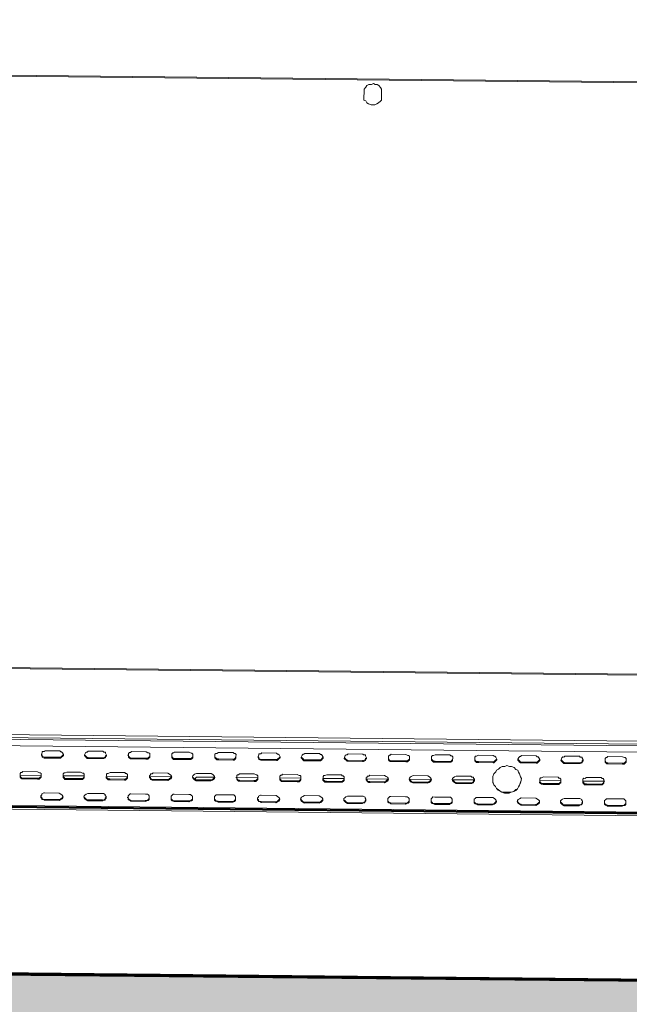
# Model space of a CAD drawing. Header units: metres. Extents: x 779 to 7046, y -512 to 9570.
# Tile 146 of 256: x 2478.591 to 2479.154, y -218.694 to -217.785. Entities that reach past the tile are written whole.
import ezdxf

# ---------------------------------------------------------------- set-up
doc = ezdxf.new("R2010")
doc.units = ezdxf.units.M
doc.linetypes.add('CIĄGłA', pattern=[0])
doc.layers.add('BK_Beton', color=2, linetype='Continuous', lineweight=15)
doc.layers.add('PDF _Geometria', color=7, linetype='Continuous')

# ---------------------------------------------------------------- blocks, each defined once
blk = doc.blocks.new('DYSTRYBUTOR WAYNE HELIX 4 PRODUKTY')
at = {"layer": 'PDF _Geometria', "lineweight": 9}
for points in [[(297.546, 43.216), (297.631, 43.216), (297.715, 43.216), (297.8, 43.216), (298.394, 43.216), (298.394, 43.301), (298.479, 43.301), (298.648, 43.301), (298.733, 43.301), (408.386, 43.301), (408.386, 49.407)], [(408.47, -17.589), (408.555, -17.674), (408.64, -17.759), (408.725, -17.759), (408.81, -17.759), (408.81, -11.399), (408.81, -11.483), (408.725, -11.483), (408.555, -11.483), (408.386, -11.483), (408.555, -11.483), (408.64, -11.483), (408.64, -11.399), (408.725, -11.399), (408.81, -11.399), (408.81, -11.314), (408.725, -11.399), (408.555, -11.399), (408.386, -11.399), (298.733, -11.399), (298.733, 43.216), (408.386, 43.216), (408.386, -11.399)], [(354.365, 42.368), (354.28, 42.537), (354.111, 42.707), (353.941, 42.792), (353.771, 42.792), (353.602, 42.877), (353.432, 42.792), (353.178, 42.792), (353.008, 42.707), (352.923, 42.537), (352.754, 42.368)], [(352.754, 42.368), (352.754, 41.35)], [(354.365, 41.35), (354.365, 42.368)], [(352.754, 41.35), (352.923, 41.265), (353.008, 41.096), (353.178, 41.011), (353.432, 40.926), (353.602, 40.926), (353.771, 40.926), (353.941, 41.011), (354.111, 41.096), (354.28, 41.265), (354.365, 41.35)], [(298.733, -11.483), (408.386, -11.483), (408.386, -17.589), (408.47, -17.674), (408.555, -17.759), (408.64, -17.844), (408.725, -17.844), (298.479, -17.844)], [(234.281, -18.607), (234.281, -24.119), (249.546, -24.119), (249.546, -24.034), (251.073, -24.034), (251.073, -24.119), (313.574, -24.119), (313.574, -24.034), (315.1, -24.034), (315.1, -24.119), (391.34, -24.119), (391.34, -24.034), (392.782, -24.034), (392.782, -24.119), (408.894, -24.119), (408.894, -18.607), (234.281, -18.607), (234.281, -18.522), (234.281, -18.437), (234.281, -18.353), (234.281, -18.268), (234.281, -18.183), (234.281, -18.098)], [(408.894, -18.013), (408.81, -18.013), (297.546, -18.013)], [(408.81, -17.759), (408.64, -17.759), (408.555, -17.674), (408.386, -17.589), (298.733, -17.589), (298.563, -17.674), (298.479, -17.759), (298.394, -17.759), (298.479, -17.759), (298.563, -17.759), (298.648, -17.674), (298.648, -17.589)], [(323.92, -19.031), (323.835, -19.116), (323.666, -19.116), (323.666, -19.201), (323.581, -19.37), (323.581, -19.455), (323.666, -19.54), (323.666, -19.625), (323.835, -19.709), (323.92, -19.709)], [(325.277, -19.031), (323.92, -19.031)], [(325.277, -19.709), (325.362, -19.709), (325.447, -19.625), (325.531, -19.54), (325.616, -19.455), (325.616, -19.37), (325.531, -19.201), (325.447, -19.116), (325.362, -19.116), (325.277, -19.031)], [(327.906, -19.031), (327.821, -19.116), (327.736, -19.116), (327.651, -19.201), (327.567, -19.37), (327.567, -19.455), (327.651, -19.54), (327.736, -19.625), (327.821, -19.709), (327.906, -19.709)], [(329.263, -19.031), (327.906, -19.031)], [(329.263, -19.709), (329.348, -19.709), (329.517, -19.625), (329.517, -19.54), (329.602, -19.455), (329.602, -19.37), (329.517, -19.201), (329.517, -19.116), (329.348, -19.116), (329.263, -19.031)], [(331.892, -19.031), (331.807, -19.116), (331.722, -19.116), (331.637, -19.201), (331.637, -19.37), (331.637, -19.455), (331.637, -19.54), (331.722, -19.625), (331.807, -19.709), (331.892, -19.709)], [(333.249, -19.031), (331.892, -19.031)], [(333.249, -19.709), (333.418, -19.709), (333.503, -19.625), (333.588, -19.54), (333.588, -19.455), (333.588, -19.37), (333.588, -19.201), (333.503, -19.116), (333.418, -19.116), (333.249, -19.031)], [(335.878, -19.031), (335.793, -19.116), (335.708, -19.116), (335.623, -19.201), (335.623, -19.37), (335.623, -19.455), (335.623, -19.54), (335.708, -19.625), (335.793, -19.709), (335.878, -19.709)], [(337.234, -19.031), (335.878, -19.031)], [(337.234, -19.709), (337.404, -19.709), (337.489, -19.625), (337.574, -19.54), (337.574, -19.455), (337.574, -19.37), (337.574, -19.201), (337.489, -19.116), (337.404, -19.116), (337.234, -19.031)], [(339.948, -19.031), (339.779, -19.116), (339.694, -19.116), (339.609, -19.201), (339.609, -19.37), (339.609, -19.455), (339.609, -19.54), (339.694, -19.625), (339.779, -19.709), (339.948, -19.709)], [(341.305, -19.031), (339.948, -19.031)], [(341.305, -19.709), (341.39, -19.709), (341.475, -19.625), (341.559, -19.54), (341.559, -19.455), (341.559, -19.37), (341.559, -19.201), (341.475, -19.116), (341.39, -19.116), (341.305, -19.031)], [(343.934, -19.031), (343.849, -19.116), (343.68, -19.116), (343.68, -19.201), (343.595, -19.37), (343.595, -19.455), (343.68, -19.54), (343.68, -19.625), (343.849, -19.709), (343.934, -19.709)], [(345.291, -19.031), (343.934, -19.031)], [(345.291, -19.709), (345.376, -19.709), (345.46, -19.625), (345.545, -19.54), (345.63, -19.455), (345.63, -19.37), (345.545, -19.201), (345.46, -19.116), (345.376, -19.116), (345.291, -19.031)], [(347.92, -19.031), (347.835, -19.116), (347.75, -19.116), (347.665, -19.201), (347.581, -19.37), (347.581, -19.455), (347.665, -19.54), (347.75, -19.625), (347.835, -19.709), (347.92, -19.709)], [(349.277, -19.031), (347.92, -19.031)], [(349.277, -19.709), (349.361, -19.709), (349.446, -19.625), (349.531, -19.54), (349.616, -19.455), (349.616, -19.37), (349.531, -19.201), (349.446, -19.116), (349.361, -19.116), (349.277, -19.031)], [(351.906, -19.031), (351.821, -19.116), (351.736, -19.116), (351.651, -19.201), (351.566, -19.37), (351.566, -19.455), (351.651, -19.54), (351.736, -19.625), (351.821, -19.709), (351.906, -19.709)], [(353.262, -19.031), (351.906, -19.031)], [(353.262, -19.709), (353.347, -19.709), (353.517, -19.625), (353.517, -19.54), (353.602, -19.455), (353.602, -19.37), (353.517, -19.201), (353.517, -19.116), (353.347, -19.116), (353.262, -19.031)], [(355.891, -19.031), (355.807, -19.116), (355.722, -19.116), (355.637, -19.201), (355.637, -19.37), (355.637, -19.455), (355.637, -19.54), (355.722, -19.625), (355.807, -19.709), (355.891, -19.709)], [(357.248, -19.031), (355.891, -19.031)], [(357.248, -19.709), (357.418, -19.709), (357.503, -19.625), (357.588, -19.54), (357.588, -19.455), (357.588, -19.37), (357.588, -19.201), (357.503, -19.116), (357.418, -19.116), (357.248, -19.031)], [(359.962, -19.031), (359.792, -19.116), (359.708, -19.116), (359.623, -19.201), (359.623, -19.37), (359.623, -19.455), (359.623, -19.54), (359.708, -19.625), (359.792, -19.709), (359.962, -19.709)], [(361.319, -19.031), (359.962, -19.031)], [(361.319, -19.709), (361.404, -19.709), (361.489, -19.625), (361.573, -19.54), (361.573, -19.455), (361.573, -19.37), (361.573, -19.201), (361.489, -19.116), (361.404, -19.116), (361.319, -19.031)], [(363.948, -19.031), (363.778, -19.116), (363.693, -19.116), (363.609, -19.201), (363.609, -19.37), (363.609, -19.455), (363.609, -19.54), (363.693, -19.625), (363.778, -19.709), (363.948, -19.709)], [(365.305, -19.031), (363.948, -19.031)], [(365.305, -19.709), (365.39, -19.709), (365.474, -19.625), (365.559, -19.54), (365.644, -19.455), (365.644, -19.37), (365.559, -19.201), (365.474, -19.116), (365.39, -19.116), (365.305, -19.031)], [(367.934, -19.031), (367.849, -19.116), (367.764, -19.116), (367.679, -19.201), (367.595, -19.37), (367.595, -19.455), (367.679, -19.54), (367.764, -19.625), (367.849, -19.709), (367.934, -19.709)], [(369.291, -19.031), (367.934, -19.031)], [(369.291, -19.709), (369.375, -19.709), (369.46, -19.625), (369.545, -19.54), (369.63, -19.455), (369.63, -19.37), (369.545, -19.201), (369.46, -19.116), (369.375, -19.116), (369.291, -19.031)], [(371.92, -19.031), (371.835, -19.116), (371.75, -19.116), (371.665, -19.201), (371.58, -19.37), (371.58, -19.455), (371.665, -19.54), (371.75, -19.625), (371.835, -19.709), (371.92, -19.709)], [(373.276, -19.031), (371.92, -19.031)], [(373.276, -19.709), (373.361, -19.709), (373.531, -19.625), (373.531, -19.54), (373.616, -19.455), (373.616, -19.37), (373.531, -19.201), (373.531, -19.116), (373.361, -19.116), (373.276, -19.031)], [(375.905, -19.031), (375.821, -19.116), (375.736, -19.116), (375.651, -19.201), (375.651, -19.37), (375.651, -19.455), (375.651, -19.54), (375.736, -19.625), (375.821, -19.709), (375.905, -19.709)], [(377.262, -19.031), (375.905, -19.031)], [(377.262, -19.709), (377.432, -19.709), (377.517, -19.625), (377.601, -19.54), (377.601, -19.455), (377.601, -19.37), (377.601, -19.201), (377.517, -19.116), (377.432, -19.116), (377.262, -19.031)], [(323.581, -19.37), (323.666, -19.455), (323.666, -19.54), (323.835, -19.625), (323.92, -19.625), (323.92, -19.709), (325.277, -19.709), (325.277, -19.625), (325.362, -19.625), (325.447, -19.54), (325.531, -19.455), (325.616, -19.37)], [(325.277, -19.625), (323.92, -19.625)], [(327.567, -19.37), (327.651, -19.455), (327.736, -19.54), (327.821, -19.625), (327.906, -19.625), (327.906, -19.709), (329.263, -19.709), (329.263, -19.625), (329.348, -19.625), (329.517, -19.54), (329.517, -19.455), (329.602, -19.37)], [(329.263, -19.625), (327.906, -19.625)], [(331.552, -19.37), (331.637, -19.37), (331.637, -19.455), (331.722, -19.54), (331.807, -19.625), (331.892, -19.625), (331.892, -19.709), (333.249, -19.709), (333.249, -19.625), (333.418, -19.625), (333.503, -19.54), (333.588, -19.455), (333.588, -19.37)], [(333.249, -19.625), (331.892, -19.625)], [(335.623, -19.37), (335.623, -19.455), (335.708, -19.54), (335.793, -19.625), (335.878, -19.625), (335.878, -19.709), (337.234, -19.709), (337.234, -19.625), (337.404, -19.625), (337.489, -19.54), (337.574, -19.455), (337.574, -19.37)], [(337.234, -19.625), (335.878, -19.625)], [(339.609, -19.37), (339.609, -19.455), (339.694, -19.54), (339.779, -19.625), (339.948, -19.625), (339.948, -19.709), (341.305, -19.709), (341.305, -19.625), (341.39, -19.625), (341.475, -19.54), (341.559, -19.455), (341.559, -19.37)], [(341.305, -19.625), (339.948, -19.625)], [(343.595, -19.37), (343.68, -19.455), (343.68, -19.54), (343.849, -19.625), (343.934, -19.625), (343.934, -19.709), (345.291, -19.709), (345.291, -19.625), (345.376, -19.625), (345.46, -19.54), (345.545, -19.455), (345.63, -19.37)], [(345.291, -19.625), (343.934, -19.625)], [(347.581, -19.37), (347.665, -19.455), (347.75, -19.54), (347.835, -19.625), (347.92, -19.625), (347.92, -19.709), (349.277, -19.709), (349.277, -19.625), (349.361, -19.625), (349.446, -19.54), (349.531, -19.455), (349.616, -19.37)], [(349.277, -19.625), (347.92, -19.625)], [(351.566, -19.37), (351.651, -19.455), (351.736, -19.54), (351.821, -19.625), (351.906, -19.625), (351.906, -19.709), (353.262, -19.709), (353.262, -19.625), (353.347, -19.625), (353.517, -19.54), (353.517, -19.455), (353.602, -19.37)], [(353.262, -19.625), (351.906, -19.625)], [(355.637, -19.37), (355.637, -19.455), (355.722, -19.54), (355.807, -19.625), (355.891, -19.625), (355.891, -19.709), (357.248, -19.709), (357.248, -19.625), (357.418, -19.625), (357.503, -19.54), (357.588, -19.455), (357.588, -19.37)], [(357.248, -19.625), (355.891, -19.625)], [(359.623, -19.37), (359.623, -19.455), (359.708, -19.54), (359.792, -19.625), (359.962, -19.625), (359.962, -19.709), (361.319, -19.709), (361.319, -19.625), (361.404, -19.625), (361.489, -19.54), (361.573, -19.455), (361.573, -19.37)], [(361.319, -19.625), (359.962, -19.625)], [(363.609, -19.37), (363.609, -19.455), (363.694, -19.54), (363.778, -19.625), (363.948, -19.625), (363.948, -19.709), (365.305, -19.709), (365.305, -19.625), (365.39, -19.625), (365.474, -19.54), (365.559, -19.455), (365.644, -19.37)], [(365.305, -19.625), (363.948, -19.625)], [(367.595, -19.37), (367.679, -19.455), (367.764, -19.54), (367.849, -19.625), (367.934, -19.625), (367.934, -19.709), (369.291, -19.709), (369.291, -19.625), (369.375, -19.625), (369.46, -19.54), (369.545, -19.455), (369.63, -19.37)], [(369.291, -19.625), (367.934, -19.625)], [(371.58, -19.37), (371.665, -19.455), (371.75, -19.54), (371.835, -19.625), (371.92, -19.625), (371.92, -19.709), (373.276, -19.709), (373.276, -19.625), (373.361, -19.625), (373.531, -19.54), (373.531, -19.455), (373.616, -19.37)], [(373.276, -19.625), (371.92, -19.625)], [(375.651, -19.37), (375.651, -19.455), (375.736, -19.54), (375.821, -19.625), (375.905, -19.625), (375.905, -19.709), (377.262, -19.709), (377.262, -19.625), (377.432, -19.625), (377.517, -19.54), (377.601, -19.455), (377.601, -19.37)], [(377.262, -19.625), (375.905, -19.625)], [(323.242, -20.981), (321.885, -20.981), (321.8, -21.066), (321.715, -21.066), (321.63, -21.151), (321.63, -21.236), (321.63, -21.405), (321.63, -21.49), (321.715, -21.575), (321.8, -21.66), (321.885, -21.66)], [(323.242, -21.575), (321.885, -21.575)], [(323.242, -21.66), (323.411, -21.66), (323.496, -21.575), (323.581, -21.49), (323.581, -21.405), (323.581, -21.236), (323.581, -21.151), (323.496, -21.066), (323.411, -21.066), (323.242, -20.981)], [(325.955, -20.981), (325.786, -21.066), (325.701, -21.066), (325.616, -21.151), (325.616, -21.236), (325.616, -21.405), (325.616, -21.49), (325.701, -21.575), (325.786, -21.66), (325.955, -21.66)], [(327.227, -20.981), (325.955, -20.981)], [(327.227, -21.575), (325.955, -21.575)], [(327.227, -21.66), (327.397, -21.66), (327.482, -21.575), (327.567, -21.49), (327.567, -21.405), (327.567, -21.236), (327.567, -21.151), (327.482, -21.066), (327.397, -21.066), (327.227, -20.981)], [(331.298, -21.66), (331.298, -21.575), (331.383, -21.575), (331.468, -21.49), (331.552, -21.405), (331.552, -21.321), (329.602, -21.321), (329.602, -21.405), (329.687, -21.49), (329.772, -21.575), (329.941, -21.575), (329.941, -21.66), (331.298, -21.66), (331.383, -21.66), (331.468, -21.575), (331.552, -21.49), (331.552, -21.405), (331.552, -21.236), (331.552, -21.151), (331.468, -21.066), (331.383, -21.066), (331.298, -20.981)], [(329.941, -20.981), (329.772, -21.066), (329.687, -21.066), (329.602, -21.151), (329.602, -21.236), (329.602, -21.405), (329.602, -21.49), (329.687, -21.575), (329.772, -21.66), (329.941, -21.66)], [(331.298, -20.981), (329.941, -20.981)], [(331.298, -21.575), (329.941, -21.575)], [(333.927, -20.981), (333.842, -21.066), (333.673, -21.066), (333.673, -21.151), (333.588, -21.236), (333.588, -21.405), (333.673, -21.49), (333.673, -21.575), (333.842, -21.66), (333.927, -21.66)], [(335.284, -20.981), (333.927, -20.981)], [(335.284, -21.575), (333.927, -21.575)], [(337.574, -21.321), (337.658, -21.405), (337.743, -21.49), (337.828, -21.575), (337.913, -21.575), (337.913, -21.66), (339.27, -21.66), (339.27, -21.575), (339.355, -21.575), (339.439, -21.49), (339.524, -21.405), (339.609, -21.321), (338.082, -21.321)], [(338.082, -21.321), (337.998, -21.321), (337.913, -21.321), (337.913, -21.405), (337.828, -21.405), (337.828, -21.49), (337.828, -21.575)], [(339.27, -20.981), (337.913, -20.981)], [(339.27, -21.575), (337.913, -21.575)], [(343.256, -20.981), (341.899, -20.981), (341.814, -21.066), (341.729, -21.066), (341.644, -21.151), (341.644, -21.236), (341.644, -21.405), (341.644, -21.49), (341.729, -21.575), (341.814, -21.66), (341.899, -21.66)], [(343.256, -21.575), (341.899, -21.575)], [(343.256, -21.66), (343.425, -21.66), (343.51, -21.575), (343.595, -21.49), (343.595, -21.405), (343.595, -21.236), (343.595, -21.151), (343.51, -21.066), (343.425, -21.066), (343.256, -20.981)], [(345.884, -20.981), (345.8, -21.066), (345.715, -21.066), (345.63, -21.151), (345.63, -21.236), (345.63, -21.405), (345.63, -21.49), (345.715, -21.575), (345.8, -21.66), (345.884, -21.66)], [(347.241, -20.981), (345.884, -20.981)], [(347.241, -21.575), (345.884, -21.575)], [(347.241, -21.66), (347.411, -21.66), (347.496, -21.575), (347.581, -21.49), (347.581, -21.405), (347.581, -21.236), (347.581, -21.151), (347.496, -21.066), (347.411, -21.066), (347.241, -20.981)], [(349.955, -20.981), (349.786, -21.066), (349.701, -21.066), (349.616, -21.151), (349.616, -21.236), (349.616, -21.405), (349.616, -21.49), (349.701, -21.575), (349.786, -21.66), (349.955, -21.66)], [(351.312, -20.981), (349.955, -20.981)], [(351.312, -21.575), (349.955, -21.575)], [(351.312, -21.66), (351.397, -21.66), (351.482, -21.575), (351.566, -21.49), (351.566, -21.405), (351.566, -21.236), (351.566, -21.151), (351.482, -21.066), (351.397, -21.066), (351.312, -20.981)], [(355.298, -20.981), (353.941, -20.981), (353.856, -21.066), (353.687, -21.066), (353.687, -21.151), (353.602, -21.236), (353.602, -21.405), (353.687, -21.49), (353.687, -21.575), (353.856, -21.66), (353.941, -21.66)], [(355.298, -21.575), (353.941, -21.575)], [(359.284, -20.981), (357.927, -20.981)], [(359.284, -21.575), (357.927, -21.575)], [(363.269, -20.981), (361.913, -20.981)], [(363.269, -21.575), (361.913, -21.575)], [(363.269, -21.66), (363.354, -21.66), (363.524, -21.575), (363.524, -21.49), (363.609, -21.405), (363.609, -21.236), (363.524, -21.151), (363.524, -21.066), (363.354, -21.066), (363.269, -20.981)], [(365.305, -21.236), (365.305, -21.321), (365.305, -21.49), (365.39, -21.745), (365.559, -21.914), (365.644, -22.084), (365.814, -22.169), (365.983, -22.338), (366.153, -22.423), (366.407, -22.423), (366.577, -22.423), (366.831, -22.423), (367.001, -22.423), (367.255, -22.338), (367.425, -22.169), (367.595, -22.084), (367.679, -21.914), (367.764, -21.745), (367.849, -21.49), (367.934, -21.321), (367.934, -21.236)], [(371.326, -20.981), (369.969, -20.981), (369.799, -21.066), (369.715, -21.066), (369.63, -21.151), (369.63, -21.236), (369.63, -21.405), (369.63, -21.49), (369.715, -21.575), (369.799, -21.66), (369.969, -21.66)], [(371.326, -21.575), (369.969, -21.575)], [(371.326, -21.66), (371.411, -21.66), (371.496, -21.575), (371.58, -21.49), (371.58, -21.405), (371.58, -21.236), (371.58, -21.151), (371.496, -21.066), (371.411, -21.066), (371.326, -20.981)], [(375.312, -20.981), (373.955, -20.981), (373.785, -21.066), (373.7, -21.066), (373.616, -21.151), (373.616, -21.236), (373.616, -21.405), (373.616, -21.49), (373.7, -21.575), (373.785, -21.66), (373.955, -21.66)], [(375.312, -21.575), (373.955, -21.575)], [(375.312, -21.66), (375.397, -21.66), (375.481, -21.575), (375.566, -21.49), (375.566, -21.405), (375.566, -21.236), (375.566, -21.151), (375.481, -21.066), (375.397, -21.066), (375.312, -20.981)], [(323.92, -22.932), (323.835, -22.932), (323.666, -23.017), (323.666, -23.102), (323.581, -23.186), (323.581, -23.356), (323.666, -23.441), (323.666, -23.526), (323.835, -23.526), (323.92, -23.61)], [(323.581, -23.271), (323.666, -23.356), (323.666, -23.441), (323.835, -23.526), (323.92, -23.526), (323.92, -23.61), (325.277, -23.61), (325.277, -23.526), (325.362, -23.526), (325.447, -23.441), (325.531, -23.356), (325.616, -23.271)], [(325.277, -22.932), (323.92, -22.932)], [(325.277, -23.526), (323.92, -23.526)], [(327.567, -23.271), (327.651, -23.356), (327.736, -23.441), (327.821, -23.526), (327.906, -23.526), (327.906, -23.61), (329.263, -23.61), (329.263, -23.526), (329.348, -23.526), (329.517, -23.441), (329.517, -23.356), (329.602, -23.271)], [(329.263, -22.932), (327.906, -22.932)], [(329.263, -23.526), (327.906, -23.526)], [(329.263, -23.61), (329.348, -23.526), (329.517, -23.526), (329.517, -23.441), (329.602, -23.356), (329.602, -23.186), (329.517, -23.102), (329.517, -23.017), (329.348, -22.932), (329.263, -22.932)], [(331.552, -23.271), (331.637, -23.271), (331.637, -23.356), (331.722, -23.441), (331.807, -23.526), (331.892, -23.526), (331.892, -23.61), (333.249, -23.61), (333.249, -23.526), (333.418, -23.526), (333.503, -23.441), (333.588, -23.356), (333.588, -23.271)], [(333.249, -22.932), (331.892, -22.932), (331.807, -22.932), (331.722, -23.017), (331.637, -23.102), (331.637, -23.186), (331.637, -23.356), (331.637, -23.441), (331.722, -23.526), (331.807, -23.526), (331.892, -23.61)], [(333.249, -23.526), (331.892, -23.526)], [(333.249, -23.61), (333.418, -23.526), (333.503, -23.526), (333.588, -23.441), (333.588, -23.356), (333.588, -23.186), (333.588, -23.102), (333.503, -23.017), (333.418, -22.932), (333.249, -22.932)], [(335.878, -22.932), (335.793, -22.932), (335.708, -23.017), (335.623, -23.102), (335.623, -23.186), (335.623, -23.356), (335.623, -23.441), (335.708, -23.526), (335.793, -23.526), (335.878, -23.61)], [(335.623, -23.271), (335.623, -23.356), (335.708, -23.441), (335.793, -23.526), (335.878, -23.526), (335.878, -23.61), (337.234, -23.61), (337.234, -23.526), (337.404, -23.526), (337.489, -23.441), (337.574, -23.356), (337.574, -23.271)], [(337.234, -22.932), (335.878, -22.932)], [(337.234, -23.526), (335.878, -23.526)], [(337.234, -23.61), (337.404, -23.526), (337.489, -23.526), (337.574, -23.441), (337.574, -23.356), (337.574, -23.186), (337.574, -23.102), (337.489, -23.017), (337.404, -22.932), (337.234, -22.932)], [(339.948, -22.932), (339.779, -22.932), (339.694, -23.017), (339.609, -23.102), (339.609, -23.186), (339.609, -23.356), (339.609, -23.441), (339.694, -23.526), (339.779, -23.526), (339.948, -23.61)], [(339.609, -23.271), (339.609, -23.356), (339.694, -23.441), (339.779, -23.526), (339.948, -23.526), (339.948, -23.61), (341.305, -23.61), (341.305, -23.526), (341.39, -23.526), (341.475, -23.441), (341.559, -23.356), (341.559, -23.271)], [(341.305, -22.932), (339.948, -22.932)], [(341.305, -23.526), (339.948, -23.526)], [(341.305, -23.61), (341.39, -23.526), (341.475, -23.526), (341.559, -23.441), (341.559, -23.356), (341.559, -23.186), (341.559, -23.102), (341.475, -23.017), (341.39, -22.932), (341.305, -22.932)], [(343.934, -22.932), (343.849, -22.932), (343.68, -23.017), (343.68, -23.102), (343.595, -23.186), (343.595, -23.356), (343.68, -23.441), (343.68, -23.526), (343.849, -23.526), (343.934, -23.61)], [(343.595, -23.271), (343.68, -23.356), (343.68, -23.441), (343.849, -23.526), (343.934, -23.526), (343.934, -23.61), (345.291, -23.61), (345.291, -23.526), (345.376, -23.526), (345.46, -23.441), (345.545, -23.356), (345.63, -23.271)], [(345.291, -22.932), (343.934, -22.932)], [(345.291, -23.526), (343.934, -23.526)], [(347.581, -23.271), (347.665, -23.356), (347.75, -23.441), (347.835, -23.526), (347.92, -23.526), (347.92, -23.61), (349.277, -23.61), (349.277, -23.526), (349.361, -23.526), (349.446, -23.441), (349.531, -23.356), (349.616, -23.271)], [(349.277, -22.932), (347.92, -22.932)], [(349.277, -23.526), (347.92, -23.526)], [(351.566, -23.271), (351.651, -23.356), (351.736, -23.441), (351.821, -23.526), (351.906, -23.526), (351.906, -23.61), (353.262, -23.61), (353.262, -23.526), (353.347, -23.526), (353.517, -23.441), (353.517, -23.356), (353.602, -23.271)], [(353.262, -22.932), (351.906, -22.932)], [(353.262, -23.526), (351.906, -23.526)], [(353.262, -23.61), (353.347, -23.526), (353.517, -23.526), (353.517, -23.441), (353.602, -23.356), (353.602, -23.186), (353.517, -23.102), (353.517, -23.017), (353.347, -22.932), (353.262, -22.932)], [(355.891, -22.932), (355.807, -22.932), (355.722, -23.017), (355.637, -23.102), (355.637, -23.186), (355.637, -23.356), (355.637, -23.441), (355.722, -23.526), (355.807, -23.526), (355.891, -23.61)], [(355.637, -23.271), (355.637, -23.356), (355.722, -23.441), (355.807, -23.526), (355.891, -23.526), (355.891, -23.61), (357.248, -23.61), (357.248, -23.526), (357.418, -23.526), (357.503, -23.441), (357.588, -23.356), (357.588, -23.271)], [(357.248, -22.932), (355.891, -22.932)], [(357.248, -23.526), (355.891, -23.526)], [(357.248, -23.61), (357.418, -23.526), (357.503, -23.526), (357.588, -23.441), (357.588, -23.356), (357.588, -23.186), (357.588, -23.102), (357.503, -23.017), (357.418, -22.932), (357.248, -22.932)], [(359.962, -22.932), (359.792, -22.932), (359.708, -23.017), (359.623, -23.102), (359.623, -23.186), (359.623, -23.356), (359.623, -23.441), (359.708, -23.526), (359.792, -23.526), (359.962, -23.61)], [(359.623, -23.271), (359.623, -23.356), (359.708, -23.441), (359.792, -23.526), (359.962, -23.526), (359.962, -23.61), (361.319, -23.61), (361.319, -23.526), (361.404, -23.526), (361.489, -23.441), (361.573, -23.356), (361.573, -23.271)], [(361.319, -22.932), (359.962, -22.932)], [(361.319, -23.526), (359.962, -23.526)], [(361.319, -23.61), (361.404, -23.526), (361.489, -23.526), (361.573, -23.441), (361.573, -23.356), (361.573, -23.186), (361.573, -23.102), (361.489, -23.017), (361.404, -22.932), (361.319, -22.932)], [(365.305, -22.932), (363.948, -22.932), (363.778, -22.932), (363.693, -23.017), (363.609, -23.102), (363.609, -23.186), (363.609, -23.356), (363.609, -23.441), (363.693, -23.526), (363.778, -23.526), (363.948, -23.61)], [(363.609, -23.271), (363.609, -23.356), (363.694, -23.441), (363.778, -23.526), (363.948, -23.526), (363.948, -23.61), (365.305, -23.61), (365.305, -23.526), (365.39, -23.526), (365.474, -23.441), (365.559, -23.356), (365.644, -23.271)], [(365.305, -23.526), (363.948, -23.526)], [(367.595, -23.271), (367.679, -23.356), (367.764, -23.441), (367.849, -23.526), (367.934, -23.526), (367.934, -23.61), (369.291, -23.61), (369.291, -23.526), (369.375, -23.526), (369.46, -23.441), (369.545, -23.356), (369.63, -23.271)], [(369.291, -22.932), (367.934, -22.932)], [(369.291, -23.526), (367.934, -23.526)], [(371.58, -23.271), (371.665, -23.356), (371.75, -23.441), (371.835, -23.526), (371.92, -23.526), (371.92, -23.61), (373.276, -23.61), (373.276, -23.526), (373.361, -23.526), (373.531, -23.441), (373.531, -23.356), (373.616, -23.271)], [(373.276, -22.932), (371.92, -22.932)], [(373.276, -23.526), (371.92, -23.526)], [(373.276, -23.61), (373.361, -23.526), (373.531, -23.526), (373.531, -23.441), (373.616, -23.356), (373.616, -23.186), (373.531, -23.102), (373.531, -23.017), (373.361, -22.932), (373.276, -22.932)], [(375.905, -22.932), (375.821, -22.932), (375.736, -23.017), (375.651, -23.102), (375.651, -23.186), (375.651, -23.356), (375.651, -23.441), (375.736, -23.526), (375.821, -23.526), (375.905, -23.61)], [(375.651, -23.271), (375.651, -23.356), (375.736, -23.441), (375.821, -23.526), (375.905, -23.526), (375.905, -23.61), (377.262, -23.61), (377.262, -23.526), (377.432, -23.526), (377.517, -23.441), (377.601, -23.356), (377.601, -23.271)], [(377.262, -22.932), (375.905, -22.932)], [(377.262, -23.526), (375.905, -23.526)], [(377.262, -23.61), (377.432, -23.526), (377.517, -23.526), (377.601, -23.441), (377.601, -23.356), (377.601, -23.186), (377.601, -23.102), (377.517, -23.017), (377.432, -22.932), (377.262, -22.932)], [(315.1, -24.458), (391.34, -24.458)]]:
    blk.add_lwpolyline(points, dxfattribs=at)
for points in [[(366.577, -19.964), (366.407, -20.049), (366.153, -20.049), (365.983, -20.133), (365.814, -20.303), (365.644, -20.388), (365.559, -20.557), (365.39, -20.727), (365.305, -20.981), (365.305, -21.151), (365.305, -21.321), (365.305, -21.575), (365.39, -21.745), (365.559, -21.914), (365.644, -22.084), (365.814, -22.254), (365.983, -22.338), (366.153, -22.423), (366.407, -22.508), (366.577, -22.508), (366.831, -22.508), (367.001, -22.423), (367.255, -22.338), (367.425, -22.254), (367.595, -22.084), (367.679, -21.914), (367.764, -21.745), (367.849, -21.575), (367.934, -21.321), (367.934, -21.151), (367.849, -20.981), (367.764, -20.727), (367.679, -20.557), (367.595, -20.388), (367.425, -20.303), (367.255, -20.133), (367.001, -20.049), (366.831, -20.049)], [(321.63, -21.321), (321.63, -21.405), (321.715, -21.49), (321.8, -21.575), (321.885, -21.575), (321.885, -21.66), (323.242, -21.66), (323.242, -21.575), (323.411, -21.575), (323.496, -21.49), (323.581, -21.405), (323.581, -21.321)], [(325.616, -21.321), (325.616, -21.405), (325.701, -21.49), (325.786, -21.575), (325.955, -21.575), (325.955, -21.66), (327.227, -21.66), (327.227, -21.575), (327.397, -21.575), (327.482, -21.49), (327.567, -21.405), (327.567, -21.321)], [(333.588, -21.321), (333.673, -21.405), (333.673, -21.49), (333.842, -21.575), (333.927, -21.575), (333.927, -21.66), (335.284, -21.66), (335.284, -21.575), (335.369, -21.575), (335.453, -21.49), (335.538, -21.405), (335.623, -21.321)], [(341.559, -21.321), (341.644, -21.321), (341.644, -21.405), (341.729, -21.49), (341.814, -21.575), (341.899, -21.575), (341.899, -21.66), (343.256, -21.66), (343.256, -21.575), (343.425, -21.575), (343.51, -21.49), (343.595, -21.405), (343.595, -21.321)], [(345.63, -21.321), (345.63, -21.405), (345.715, -21.49), (345.8, -21.575), (345.884, -21.575), (345.884, -21.66), (347.241, -21.66), (347.241, -21.575), (347.411, -21.575), (347.496, -21.49), (347.581, -21.405), (347.581, -21.321)], [(349.616, -21.321), (349.616, -21.405), (349.701, -21.49), (349.786, -21.575), (349.955, -21.575), (349.955, -21.66), (351.312, -21.66), (351.312, -21.575), (351.397, -21.575), (351.482, -21.49), (351.566, -21.405), (351.566, -21.321)], [(353.602, -21.321), (353.687, -21.405), (353.687, -21.49), (353.856, -21.575), (353.941, -21.575), (353.941, -21.66), (355.298, -21.66), (355.298, -21.575), (355.383, -21.575), (355.467, -21.49), (355.552, -21.405), (355.637, -21.321)], [(357.588, -21.321), (357.672, -21.405), (357.757, -21.49), (357.842, -21.575), (357.927, -21.575), (357.927, -21.66), (359.284, -21.66), (359.284, -21.575), (359.368, -21.575), (359.453, -21.49), (359.538, -21.405), (359.623, -21.321)], [(361.573, -21.321), (361.658, -21.405), (361.743, -21.49), (361.828, -21.575), (361.913, -21.575), (361.913, -21.66), (363.269, -21.66), (363.269, -21.575), (363.354, -21.575), (363.524, -21.49), (363.524, -21.405), (363.609, -21.321)], [(369.63, -21.321), (369.63, -21.405), (369.715, -21.49), (369.799, -21.575), (369.969, -21.575), (369.969, -21.66), (371.326, -21.66), (371.326, -21.575), (371.411, -21.575), (371.496, -21.49), (371.58, -21.405), (371.58, -21.321)], [(373.616, -21.321), (373.616, -21.405), (373.7, -21.49), (373.785, -21.575), (373.955, -21.575), (373.955, -21.66), (375.312, -21.66), (375.312, -21.575), (375.397, -21.575), (375.481, -21.49), (375.566, -21.405), (375.566, -21.321), (375.651, -21.321)]]:
    blk.add_lwpolyline(points, close=True, dxfattribs=at)
for centre, start_param, end_param in [((329.856, -21.066), 2.798346, 3.501258), ((343.34, -21.575), 5.939939, 6.642851), ((333.842, -21.066), 2.798346, 3.501258), ((349.87, -21.066), 2.798346, 3.501258), ((363.354, -21.575), 5.939939, 6.642851), ((353.856, -21.066), 2.798346, 3.501258), ((367.34, -21.575), 5.939939, 6.642851), ((319.849, -23.017), 2.798346, 3.501258), ((333.333, -23.526), 5.939939, 6.642851), ((339.863, -23.017), 2.798346, 3.501258), ((353.347, -23.526), 5.939939, 6.642851), ((343.849, -23.017), 2.798346, 3.501258), ((357.333, -23.526), 5.939939, 6.642851), ((359.877, -23.017), 2.798346, 3.501258), ((373.361, -23.526), 5.939939, 6.642851), ((363.863, -23.017), 2.798346, 3.501258), ((377.347, -23.526), 5.939939, 6.642851)]:
    blk.add_ellipse(centre, major_axis=(-5.781, 0.279), ratio=0.170064, start_param=start_param, end_param=end_param, dxfattribs=at)
blk = doc.blocks.new('B-B')
at = {"lineweight": 9, "true_color": 0xed1f24}
h = blk.add_hatch(dxfattribs=at)
h.set_pattern_fill('AR-CONC', color=240, scale=0.005, angle=-34.44878)
h.set_pattern_definition([(15.551222, (-696.3316, 2496.9578), (0.7060955, -0.58100074), [0.09525, -1.04775]), (320.551222, (-696.3316, 2496.9578), (0.3950606, 0.88743875), [0.0762, -0.83820292]), (66.002667, (-696.27275, 2496.90935), (1.10115607, 0.306438), [0.08095004, -0.89045122]), (11.73542, (-696.1879, 2497.1672), (0.9987923, -0.94005267), [0.142875, -1.571625]), (62.18678, (-696.1047, 2497.0889), (1.67866224, 0.3487167), [0.1214251, -1.33567804]), (316.735373, (-696.1879, 2497.1672), (1.67866224, 0.3487167), [0.1142998, -1.25729866]), (346.551222, (-696.1191, 2497.043), (0.33588918, -0.85047388), [0.09525, -1.04775]), (291.551222, (-696.1191, 2497.043), (0.77576706, 0.58463913), [0.0762, -0.8382]), (37.002667, (-696.0911, 2496.97215), (1.11165624, -0.26583475), [0.08095004, -0.8904497]), (3.051222, (-696.3316, 2496.95777), (0.251885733, 0.33989841), [0, -0.82804, 0, -0.8509, 0, -0.841375]), (333.051222, (-696.3316, 2496.95777), (0.558853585, 0.22407151), [0, -0.48514, 0, -0.80899, 0, -0.320675]), (293.051222, (-696.56514, 2497.11797), (0.542859, -0.40711768), [0, -0.3175, 0, -0.9906, 0, -1.31445]), (283.051222, (-696.66986, 2497.1898), (0.6826754, -0.31412309), [0, -0.41275, 0, -0.65786, 0, -0.93345])])
h.paths.add_polyline_path([(23.26948, -99.18079), (21.63274, -88.75523), (20.12813, -78.87522), (18.2933, -68.47841), (16.06114, -55.6023), (14.25534, -45.65292), (13.18712, -39.86331), (11.74928, -30.61485), (10.74801, -24.98274), (15.18557, -54.52442), (18.22626, -73.03347), (21.92975, -93.13492), (24.12453, -104.98977)])
at = {"color": 242, "linetype": 'CIĄGłA', "lineweight": 40, "true_color": 0xcd2027}
blk.add_lwpolyline([(6.5317, 0.67352), (6.70494, -0.34681), (7.84711, -7.80843), (7.69965, -7.83589), (11.74928, -30.61485), (13.18712, -39.86331), (14.25534, -45.65292), (16.06114, -55.6023), (18.2933, -68.47841), (20.12813, -78.87522), (21.63274, -88.75523), (23.26948, -99.18079), (24.42396, -107.23563)], dxfattribs=at)
at = {"layer": 'BK_Beton', "color": 18, "lineweight": 50, "true_color": 0x000000}
blk.add_line((20.12813, -78.87522, -10.04), (18.39529, -69.02599, -10.04), dxfattribs=at)
at = {"layer": 'BK_Beton', "color": 18, "lineweight": 50, "true_color": 0x000000, "elevation": -10.04}
blk.add_lwpolyline([(18.50627, -69.62179), (18.65354, -69.59329), (20.1579, -78.1613), (20.01044, -78.18877)], dxfattribs=at)
at = {"layer": 'BK_Beton', "color": 18, "lineweight": 5, "true_color": 0x000000, "elevation": -10.04}
blk.add_lwpolyline([(20.01045, -78.18877), (20.1579, -78.1613), (18.65354, -69.59329), (18.5063, -69.62178)], dxfattribs=at)
at = {"xscale": 0.01000000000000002, "yscale": 0.01000000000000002, "zscale": 0.01000000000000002, "rotation": 279.9583443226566}
blk.add_blockref('DYSTRYBUTOR WAYNE HELIX 4 PRODUKTY', (19.55454, -73.32212, -10.04), dxfattribs=at)

msp = doc.modelspace()

# ---------------------------------------------------------------- block references
at = {"layer": 'PDF _Geometria', "linetype": 'CIĄGłA', "rotation": 79.44877770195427}
msp.add_blockref('B-B', (2399.71412, -224.03405, 10.04), dxfattribs=at)

doc.saveas('drawing.dxf')
